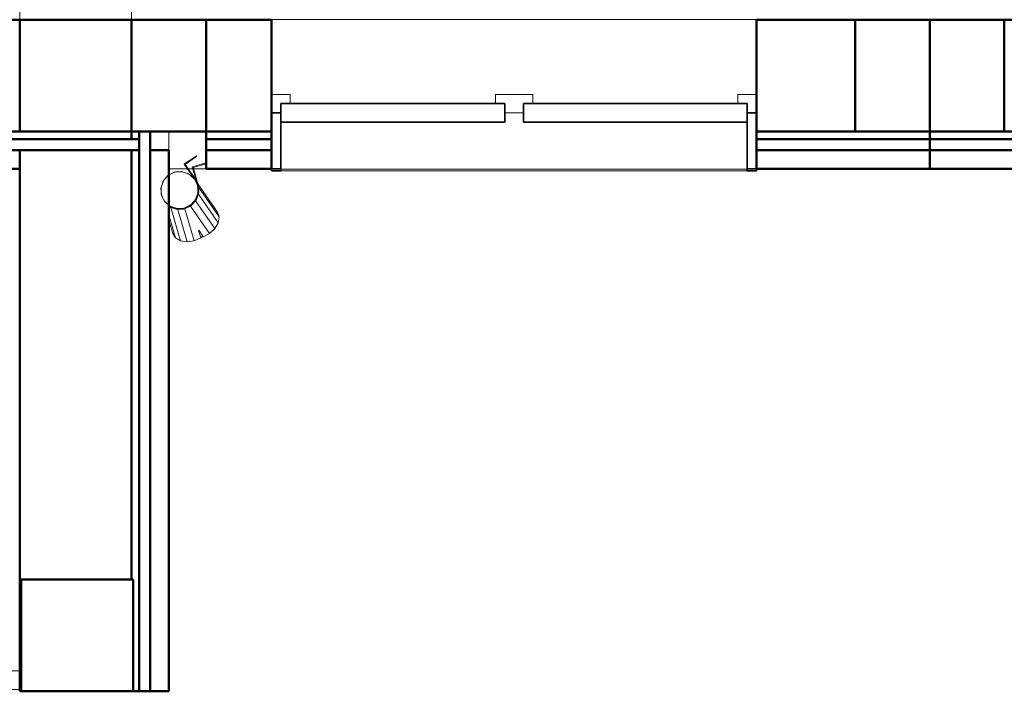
# Model space of a CAD drawing. Header units: millimetres. Extents: x -121 to 21670, y 1231 to 39176.
# Tile 4 of 44: x 11346 to 13986, y 28638 to 30438. Entities that reach past the tile are written whole.
import ezdxf

# ---------------------------------------------------------------- set-up
doc = ezdxf.new("R2010")
doc.units = ezdxf.units.MM
doc.linetypes.add('ADSK_Штриховая_ш3 п1_5', pattern=[225, 150, -75])
for name, color, linetype, lineweight in [('A-COLS-____-MCUT', 52, 'Continuous', 50), ('A-COLS-____-OTLN', 52, 'Continuous', 20), ('A-DETL-____-MBND', 5, 'ADSK_Штриховая_ш3 п1_5', 20), ('A-GENM-____-MCUT', 13, 'Continuous', 50), ('A-GENM-____-OTLN', 13, 'Continuous', 20), ('A-GLAZ-____-MCUT', 151, 'Continuous', 35), ('A-GLAZ-____-OTLN', 151, 'Continuous', 20), ('A-PART-____-MCUT', 2, 'Continuous', 50), ('A-PART-____-OTLN', 2, 'Continuous', 20), ('A-WALL-____-MCUT', 113, 'Continuous', 50), ('A-WALL-____-OTLN', 113, 'Continuous', 20), ('Q-SPCQ-____-MCUT', 91, 'Continuous', 9), ('Q-SPCQ-____-OTLN', 91, 'Continuous', 20), ('S-BEAM-____-OTLN', 12, 'Continuous', 20), ('Ограждение', 7, 'Continuous', 20)]:
    doc.layers.add(name, color=color, linetype=linetype, lineweight=lineweight)

# ---------------------------------------------------------------- blocks, each defined once
blk = doc.blocks.new('Прямая форма - V line-609812-В_Этаж 02_Канализация')
at = {"layer": 'A-DETL-____-MBND', "color": 253}
for p, q in [((-150, 5251.8), (-150, 5051.8)), ((150, 5251.8), (-150, 5251.8)), ((150, 4897.3), (150, 5251.8)), ((-150, 4951.8), (-150, 1721.8)), ((150, 1721.8), (150, 2899.9))]:
    blk.add_line(p, q, dxfattribs=at)
blk = doc.blocks.new('Прямая форма - BMR - 002-609813-В_Этаж 02_Канализация')
blk.add_blockref('Прямая форма - V line-609812-В_Этаж 02_Канализация', (0, 0))
blk = doc.blocks.new('Прямая форма - V line-610157-В_Этаж 02_Канализация')
at = {"layer": 'A-COLS-____-MCUT', "color": 9}
for p, q in [((150, 150), (-150, 150)), ((-150, 150), (-150, -150)), ((150, -150), (150, 150)), ((-150, -150), (150, -150))]:
    blk.add_line(p, q, dxfattribs=at)
blk = doc.blocks.new('Прямая форма - CRE - 001-610158-В_Этаж 02_Канализация')
blk.add_blockref('Прямая форма - V line-610157-В_Этаж 02_Канализация', (0, 0))
blk = doc.blocks.new('Прямая форма - Concrete - Structural-610265-В_Этаж 02_Канализация')
at = {"layer": 'A-WALL-____-MCUT', "color": 9}
for p, q in [((1775, -80), (100, -80)), ((100, -80), (100, -100)), ((100, -100), (1775, -100))]:
    blk.add_line(p, q, dxfattribs=at)
blk = doc.blocks.new('Прямая форма - Masonry Block - Structural-610266-В_Этаж 02_Канализация')
at = {"layer": 'A-WALL-____-MCUT', "color": 9}
for p, q in [((100, -100), (-100, -100)), ((-100, -100), (-100, -400)), ((100, -400), (100, -100)), ((400, -100), (400, -400)), ((1775, -100), (400, -100)), ((1775, -400), (1775, -100)), ((-100, -400), (100, -400)), ((400, -400), (1775, -400))]:
    blk.add_line(p, q, dxfattribs=at)
blk = doc.blocks.new('Прямая форма - Gypsum Plasterboard - Waterproof-610267-В_Этаж 02_Канализация')
at = {"layer": 'A-WALL-____-MCUT', "color": 9}
for p, q in [((1775, 0), (400, 0)), ((400, 0), (400, -50)), ((1775, -50), (1775, 0)), ((400, -50), (1775, -50))]:
    blk.add_line(p, q, dxfattribs=at)
blk = doc.blocks.new('Прямая форма - Insulation - Thermal Break-610268-В_Этаж 02_Канализация')
at = {"layer": 'A-WALL-____-MCUT', "color": 9}
for p, q in [((1775, -50), (80, -50)), ((80, -50), (80, -80)), ((80, -80), (1775, -80))]:
    blk.add_line(p, q, dxfattribs=at)
blk = doc.blocks.new('Прямая форма - SW - 005-610269-В_Этаж 02_Канализация')
for name in ['Прямая форма - Gypsum Plasterboard - Waterproof-610267-В_Этаж 02_Канализация', 'Прямая форма - Insulation - Thermal Break-610268-В_Этаж 02_Канализация', 'Прямая форма - Masonry Block - Structural-610266-В_Этаж 02_Канализация', 'Прямая форма - Concrete - Structural-610265-В_Этаж 02_Канализация']:
    blk.add_blockref(name, (0, 0))
blk = doc.blocks.new('Family - Concrete - Structural-610271-В_Этаж 02_Канализация')
at = {"layer": 'A-PART-____-MCUT', "color": 9}
for p, q in [((1775, -80), (100, -80)), ((100, -80), (100, -100)), ((100, -100), (1775, -100))]:
    blk.add_line(p, q, dxfattribs=at)
blk = doc.blocks.new('Family - Masonry Block - Structural-610273-В_Этаж 02_Канализация')
at = {"layer": 'A-PART-____-MCUT', "color": 9}
for p, q in [((100, -100), (-100, -100)), ((-100, -100), (-100, -400)), ((100, -400), (100, -100)), ((400, -100), (400, -400)), ((1775, -100), (400, -100)), ((1775, -400), (1775, -100)), ((-100, -400), (100, -400)), ((400, -400), (1775, -400))]:
    blk.add_line(p, q, dxfattribs=at)
blk = doc.blocks.new('Family - Gypsum Plasterboard - Waterproof-610275-В_Этаж 02_Канализация')
at = {"layer": 'A-PART-____-MCUT', "color": 9}
for p, q in [((1775, 0), (400, 0)), ((400, 0), (400, -50)), ((1775, -50), (1775, 0)), ((400, -50), (1775, -50))]:
    blk.add_line(p, q, dxfattribs=at)
blk = doc.blocks.new('Family - Insulation - Thermal Break-610277-В_Этаж 02_Канализация')
at = {"layer": 'A-PART-____-MCUT', "color": 9}
for p, q in [((1775, -50), (80, -50)), ((80, -50), (80, -80)), ((80, -80), (1775, -80))]:
    blk.add_line(p, q, dxfattribs=at)
blk = doc.blocks.new('Прямая форма - Insulation - Thermal Break-610595-В_Этаж 02_Канализация')
at = {"layer": 'A-WALL-____-MCUT', "color": 9}
for p, q in [((264.4, 80), (-200, 80)), ((-200, 80), (-200, 50)), ((264.4, 50), (264.4, 80)), ((1740, 80), (1564.4, 80)), ((1564.4, 80), (1564.4, 50)), ((1740, 50), (1740, 80)), ((-200, 50), (264.4, 50)), ((1564.4, 50), (1740, 50))]:
    blk.add_line(p, q, dxfattribs=at)
blk = doc.blocks.new('Прямая форма - Concrete - Structural-610596-В_Этаж 02_Канализация')
at = {"layer": 'A-WALL-____-MCUT', "color": 9}
for p, q in [((264.4, 100), (-200, 100)), ((-200, 100), (-200, 80)), ((-200, 80), (264.4, 80)), ((264.4, 80), (264.4, 100)), ((1740, 100), (1564.4, 100)), ((1564.4, 100), (1564.4, 80)), ((1564.4, 80), (1740, 80)), ((1740, 80), (1740, 100))]:
    blk.add_line(p, q, dxfattribs=at)
blk = doc.blocks.new('Прямая форма - Masonry Block - Structural-610597-В_Этаж 02_Канализация')
at = {"layer": 'A-WALL-____-MCUT', "color": 9}
for p, q in [((264.4, 400), (0, 400)), ((0, 400), (0, 100)), ((264.4, 100), (264.4, 400)), ((1740, 400), (1564.4, 400)), ((1564.4, 400), (1564.4, 100)), ((1740, 100), (1740, 400)), ((0, 100), (264.4, 100)), ((1564.4, 100), (1740, 100))]:
    blk.add_line(p, q, dxfattribs=at)
blk = doc.blocks.new('Прямая форма - Gypsum Plasterboard - Waterproof-610598-В_Этаж 02_Канализация')
at = {"layer": 'A-WALL-____-MCUT', "color": 9}
for p, q in [((264.4, 50), (-200, 50)), ((-200, 50), (-200, 0)), ((264.4, 0), (264.4, 50)), ((1740, 50), (1564.4, 50)), ((1564.4, 50), (1564.4, 0)), ((1740, 0), (1740, 50)), ((-200, 0), (264.4, 0)), ((1564.4, 0), (1740, 0))]:
    blk.add_line(p, q, dxfattribs=at)
blk = doc.blocks.new('Прямая форма - SW - 012-610599-В_Этаж 02_Канализация')
at = {"layer": 'A-GENM-____-OTLN', "lineweight": 9}
for p, q in [((1740, 0), (1764.4, 0)), ((1766.3, 0), (1777, 0)), ((1779.2, 0), (1840, 0))]:
    blk.add_line(p, q, dxfattribs=at)
for name in ['Прямая форма - Masonry Block - Structural-610597-В_Этаж 02_Канализация', 'Прямая форма - Concrete - Structural-610596-В_Этаж 02_Канализация', 'Прямая форма - Insulation - Thermal Break-610595-В_Этаж 02_Канализация', 'Прямая форма - Gypsum Plasterboard - Waterproof-610598-В_Этаж 02_Канализация']:
    blk.add_blockref(name, (0, 0))
blk = doc.blocks.new('Family - Insulation - Thermal Break-610601-В_Этаж 02_Канализация')
at = {"layer": 'A-PART-____-MCUT', "color": 9}
for p, q in [((264.4, 80), (-200, 80)), ((-200, 80), (-200, 50)), ((264.4, 50), (264.4, 80)), ((1740, 80), (1564.4, 80)), ((1564.4, 80), (1564.4, 50)), ((1740, 50), (1740, 80)), ((-200, 50), (264.4, 50)), ((1564.4, 50), (1740, 50))]:
    blk.add_line(p, q, dxfattribs=at)
blk = doc.blocks.new('Family - Concrete - Structural-610603-В_Этаж 02_Канализация')
at = {"layer": 'A-PART-____-MCUT', "color": 9}
for p, q in [((264.4, 100), (-200, 100)), ((-200, 100), (-200, 80)), ((-200, 80), (264.4, 80)), ((264.4, 80), (264.4, 100)), ((1740, 100), (1564.4, 100)), ((1564.4, 100), (1564.4, 80)), ((1564.4, 80), (1740, 80)), ((1740, 80), (1740, 100))]:
    blk.add_line(p, q, dxfattribs=at)
blk = doc.blocks.new('Family - Masonry Block - Structural-610605-В_Этаж 02_Канализация')
at = {"layer": 'A-PART-____-MCUT', "color": 9}
for p, q in [((264.4, 400), (0, 400)), ((0, 400), (0, 100)), ((264.4, 100), (264.4, 400)), ((1740, 400), (1564.4, 400)), ((1564.4, 400), (1564.4, 100)), ((1740, 100), (1740, 400)), ((0, 100), (264.4, 100)), ((1564.4, 100), (1740, 100))]:
    blk.add_line(p, q, dxfattribs=at)
blk = doc.blocks.new('Family - Gypsum Plasterboard - Waterproof-610611-В_Этаж 02_Канализация')
at = {"layer": 'A-PART-____-MCUT', "color": 9}
for p, q in [((264.4, 50), (-200, 50)), ((-200, 50), (-200, 0)), ((264.4, 0), (264.4, 50)), ((1740, 50), (1564.4, 50)), ((1564.4, 50), (1564.4, 0)), ((1740, 0), (1740, 50)), ((-200, 0), (264.4, 0)), ((1564.4, 0), (1740, 0))]:
    blk.add_line(p, q, dxfattribs=at)
blk = doc.blocks.new('Прямая форма - Concrete - Structural-610977-В_Этаж 02_Канализация')
at = {"layer": 'A-WALL-____-MCUT', "color": 9}
for p, q in [((0, -80), (0, -100)), ((20, -80), (0, -80)), ((0, -100), (20, -100)), ((20, -100), (20, -80)), ((1500, -80), (50, -80)), ((50, -80), (50, -100)), ((50, -100), (1200, -100)), ((1200, -96), (1500, -96)), ((1200, -100), (1200, -96)), ((1500, -96), (1500, -80))]:
    blk.add_line(p, q, dxfattribs=at)
blk = doc.blocks.new('Прямая форма - Insulation - Thermal Break-610978-В_Этаж 02_Канализация')
at = {"layer": 'A-WALL-____-MCUT', "color": 9}
for p, q in [((1500, -50), (0, -50)), ((0, -50), (0, -80)), ((1500, -80), (1500, -50)), ((0, -80), (1500, -80))]:
    blk.add_line(p, q, dxfattribs=at)
blk = doc.blocks.new('Прямая форма - Gypsum Plasterboard - Waterproof-610979-В_Этаж 02_Канализация')
at = {"layer": 'A-WALL-____-MCUT', "color": 9}
for p, q in [((1500, 0), (50, 0)), ((50, 0), (50, -50)), ((1500, -50), (1500, 0)), ((50, -50), (1500, -50))]:
    blk.add_line(p, q, dxfattribs=at)
blk = doc.blocks.new('Прямая форма - Masonry Block - Structural-610980-В_Этаж 02_Канализация')
at = {"layer": 'A-WALL-____-MCUT', "color": 9}
for p, q in [((1200, -100), (50, -100)), ((50, -100), (50, -400)), ((1200, -396), (1200, -100)), ((1500, -396), (1200, -396)), ((1500, -400), (1500, -396)), ((50, -400), (1500, -400))]:
    blk.add_line(p, q, dxfattribs=at)
blk = doc.blocks.new('Прямая форма - SW - 004-610981-В_Этаж 02_Канализация')
at = {"layer": 'A-GENM-____-OTLN', "lineweight": 9}
blk.add_line((0, 0), (50, 0), dxfattribs=at)
for name in ['Прямая форма - Gypsum Plasterboard - Waterproof-610979-В_Этаж 02_Канализация', 'Прямая форма - Insulation - Thermal Break-610978-В_Этаж 02_Канализация', 'Прямая форма - Concrete - Structural-610977-В_Этаж 02_Канализация', 'Прямая форма - Masonry Block - Structural-610980-В_Этаж 02_Канализация']:
    blk.add_blockref(name, (0, 0))
blk = doc.blocks.new('Family - Concrete - Structural-610983-В_Этаж 02_Канализация')
at = {"layer": 'A-PART-____-MCUT', "color": 9}
for p, q in [((0, -80), (0, -100)), ((20, -80), (0, -80)), ((0, -100), (20, -100)), ((20, -100), (20, -80)), ((1500, -80), (50, -80)), ((50, -80), (50, -100)), ((50, -100), (1200, -100)), ((1200, -96), (1500, -96)), ((1200, -100), (1200, -96)), ((1500, -96), (1500, -80))]:
    blk.add_line(p, q, dxfattribs=at)
blk = doc.blocks.new('Family - Insulation - Thermal Break-610985-В_Этаж 02_Канализация')
at = {"layer": 'A-PART-____-MCUT', "color": 9}
for p, q in [((1500, -50), (0, -50)), ((0, -50), (0, -80)), ((1500, -80), (1500, -50)), ((0, -80), (1500, -80))]:
    blk.add_line(p, q, dxfattribs=at)
blk = doc.blocks.new('Family - Gypsum Plasterboard - Waterproof-610987-В_Этаж 02_Канализация')
at = {"layer": 'A-PART-____-MCUT', "color": 9}
for p, q in [((1500, 0), (50, 0)), ((50, 0), (50, -50)), ((1500, -50), (1500, 0)), ((50, -50), (1500, -50))]:
    blk.add_line(p, q, dxfattribs=at)
blk = doc.blocks.new('Family - Masonry Block - Structural-610989-В_Этаж 02_Канализация')
at = {"layer": 'A-PART-____-MCUT', "color": 9}
for p, q in [((1200, -100), (50, -100)), ((50, -100), (50, -400)), ((1200, -396), (1200, -100)), ((1500, -396), (1200, -396)), ((1500, -400), (1500, -396)), ((50, -400), (1500, -400))]:
    blk.add_line(p, q, dxfattribs=at)
blk = doc.blocks.new('Прямая форма - V line-611080-В_Этаж 02_Канализация')
at = {"layer": 'A-COLS-____-MCUT', "color": 9}
for p, q in [((150, 150), (-150, 150)), ((-150, 150), (-150, -150)), ((150, -150), (150, 150)), ((-150, -150), (150, -150))]:
    blk.add_line(p, q, dxfattribs=at)
blk = doc.blocks.new('Прямая форма - CRE - 001-611081-В_Этаж 02_Канализация')
blk.add_blockref('Прямая форма - V line-611080-В_Этаж 02_Канализация', (0, 0))
blk = doc.blocks.new('Прямая форма - V line-611365-В_Этаж 02_Канализация')
at = {"layer": 'A-COLS-____-MCUT', "color": 9}
for p, q in [((100, 150), (-100, 150)), ((-100, 150), (-100, -150)), ((100, -150), (100, 150)), ((-100, -150), (100, -150))]:
    blk.add_line(p, q, dxfattribs=at)
blk = doc.blocks.new('Прямая форма - CRE - 001-611366-В_Этаж 02_Канализация')
blk.add_blockref('Прямая форма - V line-611365-В_Этаж 02_Канализация', (0, 0))
blk = doc.blocks.new('Прямая форма - Timber - Floor-611369-В_Этаж 02_Канализация')
at = {"layer": 'A-DETL-____-MBND', "color": 253}
for p, q in [((-2040, -8950), (-1989.8, -8950)), ((-1987.6, -8950), (-1975.8, -8950)), ((-1973.9, -8950), (-1940, -8950))]:
    blk.add_line(p, q, dxfattribs=at)
blk = doc.blocks.new('Прямая форма - SLA - 009-611372-В_Этаж 02_Канализация')
blk.add_blockref('Прямая форма - Timber - Floor-611369-В_Этаж 02_Канализация', (0, 0))
blk = doc.blocks.new('Family - Timber - Floor-611376-В_Этаж 02_Канализация')
at = {"layer": 'A-DETL-____-MBND', "color": 253}
for p, q in [((-2040, -8950), (-1989.8, -8950)), ((-1987.6, -8950), (-1975.8, -8950)), ((-1973.9, -8950), (-1940, -8950))]:
    blk.add_line(p, q, dxfattribs=at)
blk = doc.blocks.new('Прямая форма - V line-611745-В_Этаж 02_Канализация')
at = {"layer": 'Ограждение', "color": 253}
for p, q in [((36.4, -5), (84.5, -5)), ((84.5, -5), (84.5, -55)), ((36.4, -55), (84.5, -55))]:
    blk.add_line(p, q, dxfattribs=at)
blk = doc.blocks.new('Прямая форма - Steel - Stainless-611746-В_Этаж 02_Канализация')
blk.add_blockref('Прямая форма - V line-611745-В_Этаж 02_Канализация', (0, 0))
blk = doc.blocks.new('Прямая форма - RAILING - 004-611763-В_Этаж 02_Канализация')
blk.add_blockref('Прямая форма - Steel - Stainless-611746-В_Этаж 02_Канализация', (0, 0))
blk = doc.blocks.new('Family - V line-611771-В_Этаж 02_Канализация')
at = {"layer": 'A-PART-____-OTLN', "color": 253}
for p, q in [((36.4, -5), (84.5, -5)), ((84.5, -5), (84.5, -55)), ((36.4, -55), (84.5, -55))]:
    blk.add_line(p, q, dxfattribs=at)
blk = doc.blocks.new('Family - Steel - Stainless-611772-В_Этаж 02_Канализация')
blk.add_blockref('Family - V line-611771-В_Этаж 02_Канализация', (0, 0))
blk = doc.blocks.new('Прямая форма - V line-611819-В_Этаж 02_Канализация')
at = {"layer": 'A-COLS-____-MCUT', "color": 9}
for p, q in [((100, 150), (-100, 150)), ((-100, 150), (-100, -150)), ((100, -150), (100, 150)), ((-100, -150), (100, -150))]:
    blk.add_line(p, q, dxfattribs=at)
blk = doc.blocks.new('Прямая форма - CRE - 001-611820-В_Этаж 02_Канализация')
blk.add_blockref('Прямая форма - V line-611819-В_Этаж 02_Канализация', (0, 0))
blk = doc.blocks.new('Прямая форма - V line-610139-В_Этаж 02_Канализация')
at = {"layer": 'A-GLAZ-____-MCUT', "color": 53}
for p, q in [((-625, 155), (-650, 155)), ((-650, 155), (-650, 150)), ((-650, 150), (-650, 0)), ((-625, 150), (-650, 150)), ((-650, 150), (-625, 150)), ((-625, 150), (-625, 155)), ((-625, 0), (-625, 150)), ((650, 155), (625, 155)), ((625, 155), (625, 150)), ((650, 150), (625, 150)), ((625, 150), (625, 0)), ((625, 150), (650, 150)), ((650, 150), (650, 155)), ((650, 0), (650, 150)), ((-650, 0), (-625, 0)), ((-625, 25), (-625, -25)), ((-25, 25), (-625, 25)), ((-25, -25), (-25, 25)), ((25, 25), (25, -25)), ((625, 25), (25, 25)), ((625, -25), (625, 25)), ((625, 0), (650, 0)), ((-625, -25), (-25, -25)), ((25, -25), (625, -25))]:
    blk.add_line(p, q, dxfattribs=at)
at = {"layer": 'A-GLAZ-____-OTLN', "color": 253}
for p, q in [((-625, 155), (625, 155)), ((-625, 0), (-650, 0)), ((-650, 0), (-650, -50)), ((-625, -25), (-625, 0)), ((25, 0), (-25, 0)), ((-25, 0), (-25, -25)), ((25, -25), (25, 0)), ((650, 0), (625, 0)), ((625, 0), (625, -25)), ((650, -50), (650, 0)), ((-600, -25), (-625, -25)), ((-600, -50), (-600, -25)), ((-50, -25), (-50, -50)), ((-25, -25), (-50, -25)), ((50, -25), (25, -25)), ((50, -50), (50, -25)), ((600, -25), (600, -50)), ((625, -25), (600, -25)), ((-650, -50), (-600, -50)), ((-50, -50), (50, -50)), ((600, -50), (650, -50))]:
    blk.add_line(p, q, dxfattribs=at)
blk = doc.blocks.new('Прямая форма - ფ1-611853-В_Этаж 02_Канализация')
blk.add_blockref('Прямая форма - V line-610139-В_Этаж 02_Канализация', (650, -150))
blk = doc.blocks.new('Прямая форма - Insulation - Thermal Break-611876-В_Этаж 02_Канализация')
at = {"layer": 'A-WALL-____-MCUT', "color": 9}
for p, q in [((264.4, -50), (-200, -50)), ((-200, -50), (-200, -80)), ((264.4, -80), (264.4, -50)), ((1740, -50), (1564.4, -50)), ((1564.4, -50), (1564.4, -80)), ((1740, -80), (1740, -50)), ((-200, -80), (264.4, -80)), ((1564.4, -80), (1740, -80))]:
    blk.add_line(p, q, dxfattribs=at)
blk = doc.blocks.new('Прямая форма - Gypsum Plasterboard - Waterproof-611877-В_Этаж 02_Канализация')
at = {"layer": 'A-WALL-____-MCUT', "color": 9}
for p, q in [((264.4, 0), (-200, 0)), ((-200, 0), (-200, -50)), ((264.4, -50), (264.4, 0)), ((1740, 0), (1564.4, 0)), ((1564.4, 0), (1564.4, -50)), ((1740, -50), (1740, 0)), ((-200, -50), (264.4, -50)), ((1564.4, -50), (1740, -50))]:
    blk.add_line(p, q, dxfattribs=at)
blk = doc.blocks.new('Прямая форма - Masonry Block - Structural-611878-В_Этаж 02_Канализация')
at = {"layer": 'A-WALL-____-MCUT', "color": 9}
for p, q in [((264.4, -100), (0, -100)), ((0, -100), (0, -400)), ((264.4, -400), (264.4, -100)), ((1740, -100), (1564.4, -100)), ((1564.4, -100), (1564.4, -400)), ((1740, -400), (1740, -100)), ((0, -400), (264.4, -400)), ((1564.4, -400), (1740, -400))]:
    blk.add_line(p, q, dxfattribs=at)
blk = doc.blocks.new('Прямая форма - Concrete - Structural-611879-В_Этаж 02_Канализация')
at = {"layer": 'A-WALL-____-MCUT', "color": 9}
for p, q in [((264.4, -80), (-200, -80)), ((-200, -80), (-200, -100)), ((-200, -100), (264.4, -100)), ((264.4, -100), (264.4, -80)), ((1740, -80), (1564.4, -80)), ((1564.4, -80), (1564.4, -100)), ((1564.4, -100), (1740, -100)), ((1740, -100), (1740, -80))]:
    blk.add_line(p, q, dxfattribs=at)
blk = doc.blocks.new('Прямая форма - SW - 012-611880-В_Этаж 02_Канализация')
at = {"layer": 'A-GENM-____-OTLN', "lineweight": 9}
for p, q in [((1740, 0), (1773.9, 0)), ((1775.8, 0), (1787.6, 0)), ((1789.8, 0), (1840, 0))]:
    blk.add_line(p, q, dxfattribs=at)
for name in ['Прямая форма - Gypsum Plasterboard - Waterproof-611877-В_Этаж 02_Канализация', 'Прямая форма - Insulation - Thermal Break-611876-В_Этаж 02_Канализация', 'Прямая форма - Concrete - Structural-611879-В_Этаж 02_Канализация', 'Прямая форма - Masonry Block - Structural-611878-В_Этаж 02_Канализация']:
    blk.add_blockref(name, (0, 0))
blk = doc.blocks.new('Family - Insulation - Thermal Break-611884-В_Этаж 02_Канализация')
at = {"layer": 'A-PART-____-MCUT', "color": 9}
for p, q in [((264.4, -50), (-200, -50)), ((-200, -50), (-200, -80)), ((264.4, -80), (264.4, -50)), ((1740, -50), (1564.4, -50)), ((1564.4, -50), (1564.4, -80)), ((1740, -80), (1740, -50)), ((-200, -80), (264.4, -80)), ((1564.4, -80), (1740, -80))]:
    blk.add_line(p, q, dxfattribs=at)
blk = doc.blocks.new('Family - Gypsum Plasterboard - Waterproof-611886-В_Этаж 02_Канализация')
at = {"layer": 'A-PART-____-MCUT', "color": 9}
for p, q in [((264.4, 0), (-200, 0)), ((-200, 0), (-200, -50)), ((264.4, -50), (264.4, 0)), ((1740, 0), (1564.4, 0)), ((1564.4, 0), (1564.4, -50)), ((1740, -50), (1740, 0)), ((-200, -50), (264.4, -50)), ((1564.4, -50), (1740, -50))]:
    blk.add_line(p, q, dxfattribs=at)
blk = doc.blocks.new('Family - ფ1-611888-В_Этаж 02_Канализация')
at = {"layer": 'A-GENM-____-MCUT', "lineweight": 9}
for p, q in [((-650, 1), (-650, -150)), ((650, 1), (-650, 1)), ((650, -150), (650, 1)), ((-650, -150), (-650, -401)), ((650, -401), (650, -150)), ((-650, -401), (650, -401))]:
    blk.add_line(p, q, dxfattribs=at)
blk = doc.blocks.new('Family - Masonry Block - Structural-611890-В_Этаж 02_Канализация')
at = {"layer": 'A-PART-____-MCUT', "color": 9}
for p, q in [((264.4, -100), (0, -100)), ((0, -100), (0, -400)), ((264.4, -400), (264.4, -100)), ((1740, -100), (1564.4, -100)), ((1564.4, -100), (1564.4, -400)), ((1740, -400), (1740, -100)), ((0, -400), (264.4, -400)), ((1564.4, -400), (1740, -400))]:
    blk.add_line(p, q, dxfattribs=at)
blk = doc.blocks.new('Family - Concrete - Structural-611892-В_Этаж 02_Канализация')
at = {"layer": 'A-PART-____-MCUT', "color": 9}
for p, q in [((264.4, -80), (-200, -80)), ((-200, -80), (-200, -100)), ((-200, -100), (264.4, -100)), ((264.4, -100), (264.4, -80)), ((1740, -80), (1564.4, -80)), ((1564.4, -80), (1564.4, -100)), ((1564.4, -100), (1740, -100)), ((1740, -100), (1740, -80))]:
    blk.add_line(p, q, dxfattribs=at)
blk = doc.blocks.new('Прямая форма - V line-612504-В_Этаж 02_Канализация')
at = {"layer": 'Q-SPCQ-____-MCUT', "color": 133}
for p, q in [((-35.4, 35.4), (-46.2, 19.1)), ((-19.1, 46.2), (-35.4, 35.4)), ((0, 50), (-19.1, 46.2)), ((19.1, 46.2), (0, 50)), ((35.4, 35.4), (19.1, 46.2)), ((46.2, 19.1), (35.4, 35.4)), ((-46.2, 19.1), (-50, 0)), ((-50, 0), (-46.2, -19.1)), ((50, 0), (46.2, 19.1)), ((-46.2, -19.1), (-35.4, -35.4)), ((35.4, -35.4), (46.2, -19.1)), ((46.2, -19.1), (50, 0)), ((-35.4, -35.4), (-19.1, -46.2)), ((-19.1, -46.2), (0, -50)), ((0, -50), (19.1, -46.2)), ((19.1, -46.2), (35.4, -35.4))]:
    blk.add_line(p, q, dxfattribs=at)
at = {"layer": 'Q-SPCQ-____-OTLN', "color": 253}
for p, q in [((90, 49.9), (50.2, 49.9)), ((50.2, 49.9), (50.2, -0.1)), ((90, 47.9), (52, 47.9)), ((52, -0.1), (52, 47.9)), ((90, 49.9), (90, 47.9)), ((50, 0), (50, -1.1)), ((-48, -20), (-36.8, -36.9)), ((-46.4, -19.3), (-46.7, -17.5)), ((-45, -21.4), (-46.4, -19.3)), ((-35.5, -35.6), (-42, -25.9)), ((36.8, -36.9), (48, -20)), ((46.4, -19.3), (40, -28.9)), ((46.2, -22.8), (46.2, -119.6)), ((46.9, -16.8), (46.4, -19.3)), ((48, -20), (52, -0.1)), ((50.2, -0.1), (48.1, -10.9)), ((50, -14.4), (50, -106.1)), ((-36.8, -36.9), (-19.9, -48.1)), ((-33.3, -37.1), (-35.5, -35.6)), ((-19.2, -46.5), (-29.2, -39.8)), ((-19.9, -48.1), (0, -52.1)), ((-16.6, -47), (-19.2, -46.5)), ((0, -50.3), (-12, -47.9)), ((0, -52.1), (19.9, -48.1)), ((2.7, -49.8), (0, -50.3)), ((0, -52.1), (0, -141.4)), ((19.2, -46.5), (7.3, -48.9)), ((19.1, -48.2), (19.1, -138.7)), ((21.5, -45), (19.2, -46.5)), ((19.9, -48.1), (36.8, -36.9)), ((35.5, -35.6), (25.6, -42.2)), ((35.4, -37.8), (35.4, -131.1)), ((37, -33.4), (35.5, -35.6)), ((-19.1, -117.9), (-19.1, -138.7)), ((19.1, -138.7), (35.4, -131.1)), ((35.4, -131.1), (46.2, -119.6)), ((46.2, -119.6), (50, -106.1)), ((-22.3, -137.2), (-19.1, -138.7)), ((-19.1, -138.7), (0, -141.4)), ((0, -141.4), (19.1, -138.7))]:
    blk.add_line(p, q, dxfattribs=at)
blk = doc.blocks.new('Прямая форма - FU - 047-612505-В_Этаж 02_Канализация')
blk.add_blockref('Прямая форма - V line-612504-В_Этаж 02_Канализация', (0, 0))
blk = doc.blocks.new('Прямая форма - V line-V2-В_Этаж 02_Канализация')
at = {"layer": 'Q-SPCQ-____-MCUT', "color": 133}
for p, q in [((-35.4, 35.4), (-46.2, 19.1)), ((-19.1, 46.2), (-35.4, 35.4)), ((0, 50), (-19.1, 46.2)), ((19.1, 46.2), (0, 50)), ((35.4, 35.4), (19.1, 46.2)), ((46.2, 19.1), (35.4, 35.4)), ((-46.2, 19.1), (-50, 0)), ((-50, 0), (-46.2, -19.1)), ((50, 0), (46.2, 19.1)), ((46.2, -19.1), (50, 0)), ((-46.2, -19.1), (-35.4, -35.4)), ((35.4, -35.4), (46.2, -19.1)), ((-35.4, -35.4), (-19.1, -46.2)), ((-19.1, -46.2), (0, -50)), ((0, -50), (19.1, -46.2)), ((19.1, -46.2), (35.4, -35.4))]:
    blk.add_line(p, q, dxfattribs=at)
at = {"layer": 'Q-SPCQ-____-OTLN', "color": 253}
for p, q in [((89.1, 49.9), (50.2, 49.9)), ((50.2, 49.9), (50.2, -0.1)), ((88.5, 47.9), (52, 47.9)), ((52, -0.1), (52, 47.9)), ((42, -25.9), (35.5, -35.6)), ((36.8, -36.9), (48, -20)), ((46.4, -19.3), (45, -21.4)), ((48.6, -8.3), (46.4, -19.3)), ((48, -20), (52, -0.1)), ((50.2, -0.1), (49.7, -2.4)), ((-39.3, -33.1), (-36.8, -36.9)), ((-35.5, -35.6), (-37, -33.4)), ((-36.8, -36.9), (-19.9, -48.1)), ((-25.6, -42.2), (-35.5, -35.6)), ((-35.4, -37.8), (-35.4, -131.1)), ((-19.2, -46.5), (-21.5, -45)), ((-19.9, -48.1), (0, -52.1)), ((-7.3, -48.9), (-19.2, -46.5)), ((-19.1, -48.3), (-19.1, -138.7)), ((0, -50.3), (-2.7, -49.8)), ((12, -47.9), (0, -50.3)), ((0, -52.1), (19.9, -48.1)), ((0, -52.1), (0, -141.4)), ((19.2, -46.5), (16.6, -47)), ((29.2, -39.8), (19.2, -46.5)), ((19.9, -48.1), (36.8, -36.9)), ((35.5, -35.6), (33.3, -37.1)), ((-50, -106.1), (-50, -69.6)), ((-46.2, -56.6), (-46.2, -119.6)), ((-50, -106.1), (-46.2, -119.6)), ((-46.2, -119.6), (-35.4, -131.1)), ((-35.4, -131.1), (-19.1, -138.7)), ((19.1, -117.9), (19.1, -138.7)), ((-19.1, -138.7), (0, -141.4)), ((0, -141.4), (19.1, -138.7)), ((19.1, -138.7), (22.3, -137.2))]:
    blk.add_line(p, q, dxfattribs=at)
blk = doc.blocks.new('Прямая форма - FU - 047-613400-В_Этаж 02_Канализация')
blk.add_blockref('Прямая форма - V line-V2-В_Этаж 02_Канализация', (0, 0))
blk = doc.blocks.new('V line_ifc_RVT-1-В_Этаж 02_Канализация')
at = {"layer": 'A-COLS-____-OTLN', "color": 253, "lineweight": 20, "rotation": 180}
for name, p in [('Прямая форма - CRE - 001-610158-В_Этаж 02_Канализация', (31573.2, 30287.6)), ('Прямая форма - CRE - 001-611820-В_Этаж 02_Канализация', (33763.2, 30287.6)), ('Прямая форма - CRE - 001-611366-В_Этаж 02_Канализация', (33963.2, 30287.6)), ('Прямая форма - CRE - 001-611081-В_Этаж 02_Канализация', (31577.2, 28787.6))]:
    blk.add_blockref(name, p, dxfattribs=at)
at = {"layer": 'A-GENM-____-OTLN', "color": 253, "lineweight": 20}
blk.add_blockref('Прямая форма - SLA - 009-611372-В_Этаж 02_Канализация', (33863.2, 38987.6), dxfattribs=at)
at = {"layer": 'A-GENM-____-OTLN', "color": 253, "lineweight": 20, "rotation": 180}
blk.add_blockref('Family - ფ1-611888-В_Этаж 02_Канализация', (32748.8, 30037.6), dxfattribs=at)
at = {"layer": 'A-GLAZ-____-OTLN', "color": 253, "lineweight": 20, "rotation": 180}
blk.add_blockref('Прямая форма - ფ1-611853-В_Этаж 02_Канализация', (33398.8, 30037.6), dxfattribs=at)
at = {"layer": 'A-PART-____-OTLN', "color": 253, "lineweight": 20}
for name, p in [('Family - Timber - Floor-611376-В_Этаж 02_Канализация', (33863.2, 38987.6)), ('Family - Masonry Block - Structural-610605-В_Этаж 02_Канализация', (34063.2, 30037.6)), ('Family - Concrete - Structural-610603-В_Этаж 02_Канализация', (34063.2, 30037.6)), ('Family - Insulation - Thermal Break-610601-В_Этаж 02_Канализация', (34063.2, 30037.6)), ('Family - Gypsum Plasterboard - Waterproof-610611-В_Этаж 02_Канализация', (34063.2, 30037.6))]:
    blk.add_blockref(name, p, dxfattribs=at)
for name, p, rotation in [('Family - Masonry Block - Structural-610273-В_Этаж 02_Канализация', (31823.2, 30037.6), 180), ('Family - Masonry Block - Structural-611890-В_Этаж 02_Канализация', (33663.2, 30037.6), 180), ('Family - Concrete - Structural-610271-В_Этаж 02_Канализация', (31823.2, 30037.6), 180), ('Family - Concrete - Structural-610983-В_Этаж 02_Канализация', (31823.2, 30137.6), 270), ('Family - Insulation - Thermal Break-610985-В_Этаж 02_Канализация', (31823.2, 30137.6), 270), ('Family - Concrete - Structural-611892-В_Этаж 02_Канализация', (33663.2, 30037.6), 180), ('Family - Insulation - Thermal Break-610277-В_Этаж 02_Канализация', (31823.2, 30037.6), 180), ('Family - Insulation - Thermal Break-611884-В_Этаж 02_Канализация', (33663.2, 30037.6), 180), ('Family - Gypsum Plasterboard - Waterproof-610275-В_Этаж 02_Канализация', (31823.2, 30037.6), 180), ('Family - Masonry Block - Structural-610989-В_Этаж 02_Канализация', (31823.2, 30137.6), 270), ('Family - Gypsum Plasterboard - Waterproof-610987-В_Этаж 02_Канализация', (31823.2, 30137.6), 270), ('Family - Gypsum Plasterboard - Waterproof-611886-В_Этаж 02_Канализация', (33663.2, 30037.6), 180), ('Family - Steel - Stainless-611772-В_Этаж 02_Канализация', (31459.7, 28637.6), 180)]:
    blk.add_blockref(name, p, dxfattribs=dict(at, rotation=rotation))
at = {"layer": 'A-WALL-____-OTLN', "color": 253, "lineweight": 20}
for name, p, rotation in [('Прямая форма - SW - 005-610269-В_Этаж 02_Канализация', (31823.2, 30037.6), 180), ('Прямая форма - SW - 012-611880-В_Этаж 02_Канализация', (33663.2, 30037.6), 180), ('Прямая форма - SW - 004-610981-В_Этаж 02_Канализация', (31823.2, 30137.6), 270)]:
    blk.add_blockref(name, p, dxfattribs=dict(at, rotation=rotation))
blk.add_blockref('Прямая форма - SW - 012-610599-В_Этаж 02_Канализация', (34063.2, 30037.6), dxfattribs=at)
at = {"layer": 'Q-SPCQ-____-OTLN', "color": 253, "lineweight": 20}
for name, rotation in [('Прямая форма - FU - 047-612505-В_Этаж 02_Канализация', 34.71929366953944), ('Прямая форма - FU - 047-613400-В_Этаж 02_Канализация', 16.28515108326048)]:
    blk.add_blockref(name, (31851.7, 29980.9), dxfattribs=dict(at, rotation=rotation))
at = {"layer": 'S-BEAM-____-OTLN', "color": 253, "lineweight": 20}
blk.add_blockref('Прямая форма - BMR - 002-609813-В_Этаж 02_Канализация', (31573.2, 28715.8), dxfattribs=at)
at = {"layer": 'Ограждение', "color": 253, "lineweight": 20, "rotation": 180}
blk.add_blockref('Прямая форма - RAILING - 004-611763-В_Этаж 02_Канализация', (31459.7, 28637.6), dxfattribs=at)

msp = doc.modelspace()

# ---------------------------------------------------------------- block references
at = {"lineweight": 9}
msp.add_blockref('V line_ifc_RVT-1-В_Этаж 02_Канализация', (-20077.1477, 0), dxfattribs=at)

doc.saveas('drawing.dxf')
